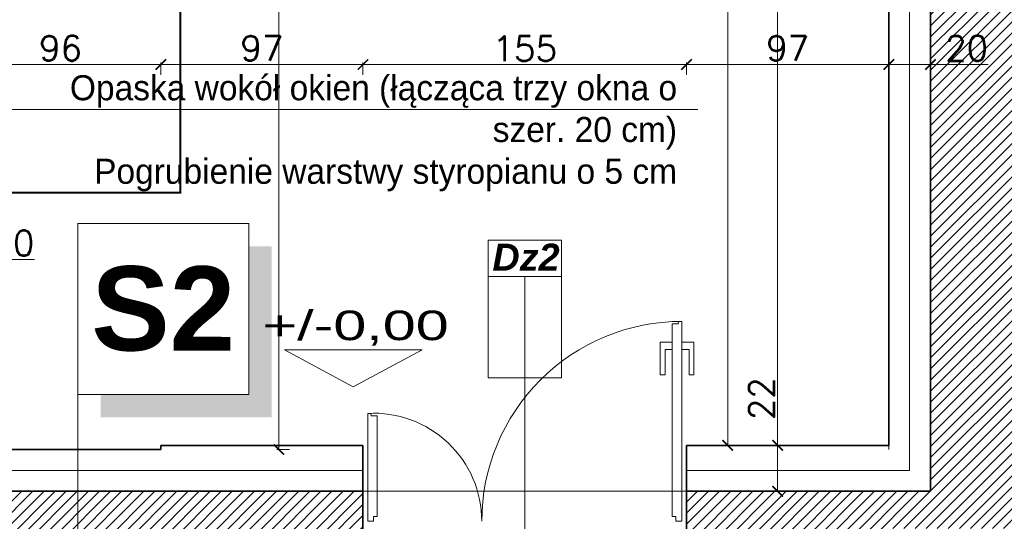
# Model space of a CAD drawing. Header units: millimetres. Extents: x -740 to 33545, y 5178 to 22494.
# Tile 151 of 250: x 10690 to 11162, y 10820 to 11060. Entities that reach past the tile are written whole.
import ezdxf
from ezdxf.lldxf.tags import DXFTag

# ---------------------------------------------------------------- set-up
doc = ezdxf.new("R2010")
doc.units = ezdxf.units.MM
doc.header["$MEASUREMENT"] = 0
doc.layers.get('Defpoints').update_dxf_attribs({"color": 252})
for name, color, linetype, lineweight in [('A_istniejÄ…ce Ĺ›ciany', 252, 'Continuous', 35), ('A_izolacja', 252, 'Continuous', 9), ('A_l.przerywana', 252, 'ICAD_ISO03W100', 9), ('A_okna wymieniane', 252, 'Continuous', 15), ('A_opisy', 252, 'Continuous', 15), ('l.wypeĹ‚nien', 252, 'Continuous', 5), ('linia opisowa', 252, 'Continuous', 9), ('wymiarowanie', 252, 'Continuous', 9)]:
    doc.layers.add(name, color=color, linetype=linetype, lineweight=lineweight)
doc.layers.add('D-opis', color=252, linetype='Continuous')
doc.styles.add('ARIALL', font='GOTHIC.TTF', dxfattribs={"height": 40})
doc.styles.add('PROFILE', font='GOTHIC.TTF', dxfattribs={"width": 0.8})
doc.styles.add('ROMANS', font='romans')
doc.styles.add('styl2', font='simplex.shx')
doc.linetypes.add('BATTING', pattern='A,0.00254,-2.54,[134,ltypeshp.shx,S=2.54,R=0,X=-2.54,Y=0],-5.08,[134,ltypeshp.shx,S=2.54,R=180,X=2.54,Y=0],-2.54', length=10.16254)
tags = doc.linetypes.add('DASH', pattern=[15, 10, -5]).pattern_tags.tags
tags[6:7] = [DXFTag(74, 4), DXFTag(75, 0), DXFTag(340, '0'), DXFTag(46, 0.0), DXFTag(50, 0.0), DXFTag(44, 0.0), DXFTag(45, 0.0)]
tags[4:5] = [DXFTag(74, 4), DXFTag(75, 0), DXFTag(340, '0'), DXFTag(46, 0.0), DXFTag(50, 0.0), DXFTag(44, 0.0), DXFTag(45, 0.0)]
tags = doc.linetypes.add('ICAD_ISO03W100', pattern=[30, 12, -18]).pattern_tags.tags
tags[6:7] = [DXFTag(74, 4), DXFTag(75, 0), DXFTag(340, '0'), DXFTag(46, 1.0), DXFTag(50, 0.0), DXFTag(44, 0.0), DXFTag(45, 0.0)]
tags[4:5] = [DXFTag(74, 4), DXFTag(75, 0), DXFTag(340, '0'), DXFTag(46, 1.0), DXFTag(50, 0.0), DXFTag(44, 0.0), DXFTag(45, 0.0)]
doc.dimstyles.new('Skala 1-50', dxfattribs={"dimtxt": 12, "dimasz": 5, "dimexe": 1, "dimexo": 1, "dimgap": 1.5, "dimtad": 1, "dimdec": 1, "dimrnd": 0.5, "dimtxsty": 'styl2', "dimblk": 'ARCHTICK', "dimcen": 5, "dimadec": 0, "dimazin": 0, "dimtfac": 1, "dimtdec": 1, "dimtmove": 1, "dimatfit": 3, "dimldrblk": 'ARCHTICK', "dimfxl": 0, "dimlwd": -1, "dimlwe": -1, "dimarcsym": 0})

# ---------------------------------------------------------------- blocks, each defined once
blk = doc.blocks.new('_ArchTick')
at = {"color": 0, "linetype": 'ByBlock', "const_width": 0.15}
blk.add_lwpolyline([(-0.5, -0.5), (0.5, 0.5)], dxfattribs=at)
blk = doc.blocks.new('*D1757')
at = {"layer": 'Defpoints', "color": 0}
for p in [(10835.85, 11289.5), (10814.23, 10854.32), (10836.42, 10854.32)]:
    blk.add_point(p, dxfattribs=at)
at = {"layer": 'wymiarowanie', "color": 0}
for p, q in [((10819.23, 11289.5), (10813.23, 11289.5)), ((10814.23, 11289.5), (10814.23, 11109.06)), ((10814.23, 10854.32), (10814.23, 11079.47)), ((10819.23, 10854.32), (10813.23, 10854.32))]:
    blk.add_line(p, q, dxfattribs=at)
at = {"layer": 'wymiarowanie', "color": 0, "xscale": 5, "yscale": 5, "zscale": 5}
for p, rotation in [((10814.23, 11289.5), 90), ((10814.23, 10854.32), 270)]:
    blk.add_blockref('_ArchTick', p, dxfattribs=dict(at, rotation=rotation))
at = {"layer": 'wymiarowanie', "color": 0, "insert": (10806.43, 11094.27), "char_height": 12, "attachment_point": 5, "rotation": 90, "style": 'styl2'}
blk.add_mtext('435', dxfattribs=at)
blk = doc.blocks.new('*D1894')
at = {"layer": 'Defpoints', "color": 0}
for p in [(10661.65, 10945.42), (10641.65, 10859.32), (10661.65, 10859.32)]:
    blk.add_point(p, dxfattribs=at)
at = {"layer": 'wymiarowanie', "color": 0}
for p, q in [((10641.65, 10940.42), (10641.65, 10946.42)), ((10641.65, 10945.42), (10661.65, 10945.42)), ((10661.65, 10940.42), (10661.65, 10946.42)), ((10661.65, 10945.42), (10697.12, 10945.42))]:
    blk.add_line(p, q, dxfattribs=at)
at = {"layer": 'wymiarowanie', "color": 0, "xscale": 5, "yscale": 5, "zscale": 5, "rotation": 180}
blk.add_blockref('_ArchTick', (10641.65, 10945.42), dxfattribs=at)
at = {"layer": 'wymiarowanie', "color": 0, "xscale": 5, "yscale": 5, "zscale": 5}
blk.add_blockref('_ArchTick', (10661.65, 10945.42), dxfattribs=at)
at = {"layer": 'wymiarowanie', "color": 0, "insert": (10686.88, 10953.22), "char_height": 12, "attachment_point": 5, "style": 'styl2'}
blk.add_mtext('20', dxfattribs=at)
blk = doc.blocks.new('*D2109')
at = {"layer": 'Defpoints', "color": 0}
for p in [(11126.25, 11374.5), (11053.02, 10856.32), (11075.36, 10856.32)]:
    blk.add_point(p, dxfattribs=at)
at = {"layer": 'wymiarowanie', "color": 0}
for p, q in [((11058.02, 11374.5), (11052.02, 11374.5)), ((11053.02, 11374.5), (11053.02, 10856.32)), ((11058.02, 10856.32), (11052.02, 10856.32))]:
    blk.add_line(p, q, dxfattribs=at)
at = {"layer": 'wymiarowanie', "color": 0, "xscale": 5, "yscale": 5, "zscale": 5}
for p, rotation in [((11053.02, 11374.5), 90), ((11053.02, 10856.32), 270)]:
    blk.add_blockref('_ArchTick', p, dxfattribs=dict(at, rotation=rotation))
at = {"layer": 'wymiarowanie', "color": 0, "insert": (11045.22, 11115.41), "char_height": 12, "attachment_point": 5, "rotation": 90, "style": 'styl2'}
blk.add_mtext('518', dxfattribs=at)
blk = doc.blocks.new('*D2110')
at = {"layer": 'Defpoints', "color": 0}
for p in [(11075.36, 10856.32), (11053.02, 10834.32), (11076.79, 10834.32)]:
    blk.add_point(p, dxfattribs=at)
at = {"layer": 'wymiarowanie', "color": 0}
for p, q in [((11053.02, 10856.32), (11053.02, 10888.9)), ((11058.02, 10856.32), (11052.02, 10856.32)), ((11053.02, 10856.32), (11053.02, 10834.32)), ((11058.02, 10834.32), (11052.02, 10834.32))]:
    blk.add_line(p, q, dxfattribs=at)
at = {"layer": 'wymiarowanie', "color": 0, "xscale": 5, "yscale": 5, "zscale": 5}
for p, rotation in [((11053.02, 10856.32), 90), ((11053.02, 10834.32), 270)]:
    blk.add_blockref('_ArchTick', p, dxfattribs=dict(at, rotation=rotation))
at = {"layer": 'wymiarowanie', "color": 0, "insert": (11045.37, 10878.7), "char_height": 12, "attachment_point": 5, "rotation": 90, "style": 'styl2'}
blk.add_mtext('22', dxfattribs=at)
blk = doc.blocks.new('*D2111')
at = {"layer": 'Defpoints', "color": 0}
for p in [(11029.13, 11394.5), (11075.36, 11394.5), (11075.36, 10856.32)]:
    blk.add_point(p, dxfattribs=at)
at = {"layer": 'wymiarowanie', "color": 0}
for p, q in [((11034.13, 11394.5), (11028.13, 11394.5)), ((11029.13, 10856.32), (11029.13, 11394.5)), ((11034.13, 10856.32), (11028.13, 10856.32))]:
    blk.add_line(p, q, dxfattribs=at)
at = {"layer": 'wymiarowanie', "color": 0, "xscale": 5, "yscale": 5, "zscale": 5}
for p, rotation in [((11029.13, 11394.5), 90), ((11029.13, 10856.32), 270)]:
    blk.add_blockref('_ArchTick', p, dxfattribs=dict(at, rotation=rotation))
at = {"layer": 'wymiarowanie', "color": 0, "insert": (11021.33, 11125.41), "char_height": 12, "attachment_point": 5, "rotation": 90, "style": 'styl2'}
blk.add_mtext('538', dxfattribs=at)
blk = doc.blocks.new('*D2119')
at = {"layer": 'Defpoints', "color": 0}
for p in [(10757.63, 11038.75), (10661.65, 10859.32), (10757.63, 10856.32)]:
    blk.add_point(p, dxfattribs=at)
at = {"layer": 'wymiarowanie', "color": 0}
for p, q in [((10661.65, 11033.75), (10661.65, 11039.75)), ((10661.65, 11038.75), (10757.63, 11038.75)), ((10757.63, 11033.75), (10757.63, 11039.75))]:
    blk.add_line(p, q, dxfattribs=at)
at = {"layer": 'wymiarowanie', "color": 0, "xscale": 5, "yscale": 5, "zscale": 5, "rotation": 180}
blk.add_blockref('_ArchTick', (10661.65, 11038.75), dxfattribs=at)
at = {"layer": 'wymiarowanie', "color": 0, "xscale": 5, "yscale": 5, "zscale": 5}
blk.add_blockref('_ArchTick', (10757.63, 11038.75), dxfattribs=at)
at = {"layer": 'wymiarowanie', "color": 0, "insert": (10709.64, 11046.55), "char_height": 12, "attachment_point": 5, "style": 'styl2'}
blk.add_mtext('96', dxfattribs=at)
blk = doc.blocks.new('*D2120')
at = {"layer": 'Defpoints', "color": 0}
for p in [(10854.47, 11038.75), (10757.63, 10856.32), (10854.47, 10856.32)]:
    blk.add_point(p, dxfattribs=at)
at = {"layer": 'wymiarowanie', "color": 0}
for p, q in [((10757.63, 11033.75), (10757.63, 11039.75)), ((10757.63, 11038.75), (10854.47, 11038.75)), ((10854.47, 11033.75), (10854.47, 11039.75))]:
    blk.add_line(p, q, dxfattribs=at)
at = {"layer": 'wymiarowanie', "color": 0, "xscale": 5, "yscale": 5, "zscale": 5, "rotation": 180}
blk.add_blockref('_ArchTick', (10757.63, 11038.75), dxfattribs=at)
at = {"layer": 'wymiarowanie', "color": 0, "xscale": 5, "yscale": 5, "zscale": 5}
blk.add_blockref('_ArchTick', (10854.47, 11038.75), dxfattribs=at)
at = {"layer": 'wymiarowanie', "color": 0, "insert": (10806.05, 11046.55), "char_height": 12, "attachment_point": 5, "style": 'styl2'}
blk.add_mtext('97', dxfattribs=at)
blk = doc.blocks.new('*D2121')
at = {"layer": 'Defpoints', "color": 0}
for p in [(11009.41, 11038.75), (10854.47, 10856.32), (11009.41, 10856.32)]:
    blk.add_point(p, dxfattribs=at)
at = {"layer": 'wymiarowanie', "color": 0}
for p, q in [((10854.47, 11033.75), (10854.47, 11039.75)), ((10854.47, 11038.75), (11009.41, 11038.75)), ((11009.41, 11033.75), (11009.41, 11039.75))]:
    blk.add_line(p, q, dxfattribs=at)
at = {"layer": 'wymiarowanie', "color": 0, "xscale": 5, "yscale": 5, "zscale": 5, "rotation": 180}
blk.add_blockref('_ArchTick', (10854.47, 11038.75), dxfattribs=at)
at = {"layer": 'wymiarowanie', "color": 0, "xscale": 5, "yscale": 5, "zscale": 5}
blk.add_blockref('_ArchTick', (11009.41, 11038.75), dxfattribs=at)
at = {"layer": 'wymiarowanie', "color": 0, "insert": (10931.94, 11046.4), "char_height": 12, "attachment_point": 5, "style": 'styl2'}
blk.add_mtext('155', dxfattribs=at)
blk = doc.blocks.new('*D2122')
at = {"layer": 'Defpoints', "color": 0}
for p in [(11106.25, 11038.75), (11009.41, 10856.32), (11106.25, 10856.32)]:
    blk.add_point(p, dxfattribs=at)
at = {"layer": 'wymiarowanie', "color": 0}
for p, q in [((11009.41, 11033.75), (11009.41, 11039.75)), ((11009.41, 11038.75), (11106.25, 11038.75)), ((11106.25, 11033.75), (11106.25, 11039.75))]:
    blk.add_line(p, q, dxfattribs=at)
at = {"layer": 'wymiarowanie', "color": 0, "xscale": 5, "yscale": 5, "zscale": 5, "rotation": 180}
blk.add_blockref('_ArchTick', (11009.41, 11038.75), dxfattribs=at)
at = {"layer": 'wymiarowanie', "color": 0, "xscale": 5, "yscale": 5, "zscale": 5}
blk.add_blockref('_ArchTick', (11106.25, 11038.75), dxfattribs=at)
at = {"layer": 'wymiarowanie', "color": 0, "insert": (11057.83, 11046.55), "char_height": 12, "attachment_point": 5, "style": 'styl2'}
blk.add_mtext('97', dxfattribs=at)
blk = doc.blocks.new('*D2123')
at = {"layer": 'Defpoints', "color": 0}
for p in [(11126.25, 11038.75), (11126.25, 11020.89), (11106.25, 10856.32)]:
    blk.add_point(p, dxfattribs=at)
at = {"layer": 'wymiarowanie', "color": 0}
for p, q in [((11106.25, 11033.75), (11106.25, 11039.75)), ((11106.25, 11038.75), (11126.25, 11038.75)), ((11126.25, 11033.75), (11126.25, 11039.75)), ((11126.25, 11038.75), (11153.77, 11038.75))]:
    blk.add_line(p, q, dxfattribs=at)
at = {"layer": 'wymiarowanie', "color": 0, "xscale": 5, "yscale": 5, "zscale": 5, "rotation": 180}
blk.add_blockref('_ArchTick', (11106.25, 11038.75), dxfattribs=at)
at = {"layer": 'wymiarowanie', "color": 0, "xscale": 5, "yscale": 5, "zscale": 5}
blk.add_blockref('_ArchTick', (11126.25, 11038.75), dxfattribs=at)
at = {"layer": 'wymiarowanie', "color": 0, "insert": (11143.54, 11046.55), "char_height": 12, "attachment_point": 5, "style": 'styl2'}
blk.add_mtext('20', dxfattribs=at)

msp = doc.modelspace()

# ---------------------------------------------------------------- hatches: boundary and pattern name
at = {"layer": 'l.wypeĹ‚nien'}
h = msp.add_hatch(dxfattribs=at)
h.set_pattern_fill('ANSI31', color=256, scale=30, style=0)
h.paths.add_polyline_path([(11009.41, 10808.08), (11009.41, 10791.99), (11103.57, 10791.99), (11103.57, 10816.54), (11178.57, 10816.54), (11178.57, 10791.99), (11191.45, 10791.99), (11191.45, 10834.32), (11169.43, 10834.32), (11169.43, 11134.32), (11169.43, 11331.32), (11249.87, 11331.32), (11249.87, 11346.56), (11249.87, 11358.41), (11249.87, 11374.5), (11169.43, 11374.5), (11126.25, 11374.5), (11126.25, 11134.32), (11126.25, 10834.32), (11009.41, 10834.32), (11009.41, 10819.93)])
h.paths.add_polyline_path([(11404.81, 11374.5), (11404.81, 11331.32), (11602.93, 11331.32), (11602.93, 11374.5)])
h.paths.add_polyline_path([(10316.23, 10791.99), (10406.43, 10791.99), (10425.43, 10791.99), (10444.43, 10791.99), (10463.43, 10791.99), (10488.71, 10791.99), (10488.71, 10808.08), (10488.71, 10819.93), (10488.71, 10834.32), (10316.23, 10834.32)])
h.paths.add_polyline_path([(10717.86, 10791.99), (10854.47, 10791.99), (10854.47, 10834.32), (10717.86, 10834.32)])
h.paths.add_polyline_path([(10643.65, 10834.32), (10643.65, 10819.93), (10643.65, 10808.08), (10643.65, 10791.99), (10717.86, 10791.99), (10717.86, 10834.32)])
h.paths.add_polyline_path([(11757.87, 11374.5), (11757.87, 11331.32), (11799.42, 11331.32), (11799.42, 11374.5)])
h.paths.add_polyline_path([(10280.43, 10834.32), (10280.43, 10791.99), (10316.23, 10791.99), (10316.23, 10834.32)])
at = {"layer": 'linia opisowa'}
msp.add_hatch(color=256, dxfattribs=at).paths.add_polyline_path([(10810.72, 10951.66), (10799.8, 10951.66), (10799.8, 10880.65), (10728.79, 10880.65), (10728.79, 10869.73), (10810.72, 10869.73)])

# ---------------------------------------------------------------- linework, layer by layer
at = {"layer": 'A_istniejÄ…ce Ĺ›ciany'}
for points in [[(11126.25, 11134.32), (11126.25, 10834.32)], [(10854.47, 10834.32), (10643.65, 10834.32)], [(10854.47, 10791.99), (10854.47, 10834.32)], [(11126.25, 10834.32), (11009.41, 10834.32)], [(11009.41, 10834.32), (11009.41, 10791.99)], [(11009.41, 10834.32), (11009.41, 10819.93)]]:
    msp.add_lwpolyline(points, dxfattribs=at)
at = {"layer": 'A_izolacja', "lineweight": 35}
for p, q in [((10757.63, 10856.32), (10757.63, 10854.32)), ((10854.47, 10834.32), (10854.47, 10856.32)), ((11009.41, 10834.32), (11009.41, 10856.32))]:
    msp.add_line(p, q, dxfattribs=at)
at = {"layer": 'A_izolacja', "linetype": 'BATTING', "ltscale": 0.1}
for points in [[(11116.25, 11134.32), (11116.25, 10844.32), (11009.41, 10844.32)], [(10854.47, 10844.32), (10641.65, 10844.32)]]:
    msp.add_lwpolyline(points, dxfattribs=at)
at = {"layer": 'A_izolacja', "lineweight": 35}
for points in [[(11106.25, 11134.32), (11106.25, 10856.32), (11009.41, 10856.32)], [(10757.63, 10854.32), (10661.65, 10854.32)], [(10854.47, 10856.32), (10757.63, 10856.32)], [(11009.41, 10856.32), (11106.25, 10856.32)]]:
    msp.add_lwpolyline(points, dxfattribs=at)
at = {"layer": 'A_l.przerywana', "ltscale": 0.3}
msp.add_lwpolyline([(10854.47, 10834.32), (11009.41, 10834.32)], dxfattribs=at)
at = {"layer": 'A_okna wymieniane', "lineweight": 9}
for points in [[(11004.33, 10819.93), (11007.12, 10819.93), (11007.12, 10915.7), (11005.61, 10915.69), (11005.43, 10914.54), (11002.59, 10914.54), (11002.59, 10822.23), (11004.33, 10822.23), (11004.33, 10819.93)], [(10859.55, 10819.93), (10856.77, 10819.93), (10856.77, 10871.65), (10858.27, 10871.64), (10858.45, 10870.49), (10861.29, 10870.49), (10861.29, 10822.23), (10859.55, 10822.23), (10859.55, 10819.93)]]:
    msp.add_lwpolyline(points, dxfattribs=at)
at = {"layer": 'A_okna wymieniane'}
for points in [[(11002.59, 10905.78), (10996.79, 10905.78), (10996.79, 10890.12), (10999.11, 10890.12), (10999.11, 10902.3), (11002.59, 10902.3)], [(11007.12, 10905.78), (11012.92, 10905.78), (11012.92, 10890.12), (11010.6, 10890.12), (11010.6, 10902.3), (11007.12, 10902.3)]]:
    msp.add_lwpolyline(points, dxfattribs=at)
at = {"layer": 'A_okna wymieniane', "linetype": 'ICAD_ISO03W100', "lineweight": 13, "ltscale": 0.3}
msp.add_arc((11007.12, 10819.93), 95.77, 89.9469, 179.9997, dxfattribs=at)
at = {"layer": 'A_okna wymieniane', "linetype": 'ICAD_ISO03W100', "ltscale": 0.3}
msp.add_arc((10859.55, 10819.93), 51.8, 0.0007, 93.0821, dxfattribs=at)
at = {"layer": 'A_opisy'}
msp.add_line((10931.94, 10888.71), (10931.94, 10784.45), dxfattribs=at)
at = {"layer": 'A_opisy', "ltscale": 0.3}
for points in [[(10949.47, 10954.67), (10949.47, 10937.15), (10914.41, 10937.15), (10914.41, 10954.67)], [(10914.41, 10888.71), (10914.41, 10937.15), (10931.94, 10937.15), (10931.94, 10888.71)], [(10931.94, 10888.71), (10931.94, 10937.15), (10949.47, 10937.15), (10949.47, 10888.71)]]:
    msp.add_lwpolyline(points, close=True, dxfattribs=at)
at = {"layer": 'D-opis', "linetype": 'DASH', "ltscale": 2.5}
msp.add_line((10316.23, 10977.35), (10766.95, 10977.35), dxfattribs=at)
at = {"layer": 'linia opisowa'}
for points in [[(10717.86, 10880.65), (10799.8, 10880.65), (10799.8, 10962.59), (10717.86, 10962.59), (10717.86, 10880.65)], [(10717.86, 10931.91), (10717.86, 10791.99)]]:
    msp.add_lwpolyline(points, dxfattribs=at)
at = {"layer": 'wymiarowanie'}
for p, q in [((11014.78, 11017.27), (10654.04, 11017.27)), ((11106.25, 10856.32), (11106.25, 10854.32))]:
    msp.add_line(p, q, dxfattribs=at)
at = {"layer": 'wymiarowanie', "linetype": 'DASH', "ltscale": 2.5, "const_width": 1}
msp.add_lwpolyline([(10316.23, 10977.35), (10766.95, 10977.35), (10766.95, 11578.73)], dxfattribs=at)
at = {"layer": 'wymiarowanie', "linetype": 'ByBlock'}
msp.add_lwpolyline([(10849.78, 10884.39), (10882.74, 10902.12), (10816.83, 10902.12)], close=True, dxfattribs=at)

# ---------------------------------------------------------------- texts
at = {"layer": 'A_opisy', "ltscale": 0.3, "insert": (10916.43, 10952.94), "char_height": 12.96, "width": 109.7533, "attachment_point": 1, "rotation": 0, "style": 'ARIALL'}
msp.add_mtext('{\\fArial|b1|i1|c238|p34;Dz2}', dxfattribs=at)
at = {"layer": 'linia opisowa', "insert": (10758.83, 10921.62), "char_height": 40.3278, "width": 2301.0392, "attachment_point": 5, "rotation": 359.8931}
msp.add_mtext('{\\fArial|b1|i0|c238|p34;S2}', dxfattribs=at)
at = {"layer": 'wymiarowanie', "style": 'PROFILE', "width": 1.5}
msp.add_text('+/-0,00', height=14.149, dxfattribs=at).set_placement((10806.37, 10906.72))
at = {"layer": 'wymiarowanie', "linetype": 'Continuous', "insert": (11004.87, 11033.62), "char_height": 12, "width": 327.6277, "attachment_point": 3, "style": 'ROMANS'}
msp.add_mtext('{\\fCentury Gothic|b0|i0|c238|p0;Opaska wokół okien (łącząca trzy okna }{\\fCentury Gothic|b0|i0|c238|p0;o szer. 20 cm)}\\P{\\fCentury Gothic|b0|i0|c238|p0;Pogrubienie warstwy styropianu o 5 cm }', dxfattribs=at)

# ---------------------------------------------------------------- dimensions: what is measured, and where the dimension line sits
at = {"layer": 'wymiarowanie'}
for base, p1, p2, picture, middle in [((11029.13, 11394.5), (11075.36, 10856.32), (11075.36, 11394.5), '*D2111', (11021.33, 11125.41)), ((11053.02, 10856.32), (11126.25, 11374.5), (11075.36, 10856.32), '*D2109', (11045.22, 11115.41))]:
    dim = msp.add_linear_dim(base=base, p1=p1, p2=p2, angle=90, dimstyle='Skala 1-50', dxfattribs=at)
    dim.commit()
    dim.dimension.update_dxf_attribs({"geometry": picture, "text_midpoint": middle})
for base, p1, p2, picture, middle in [((10814.23, 10854.32), (10835.85, 11289.5), (10836.42, 10854.32), '*D1757', (10814.23, 11094.27)), ((11053.02, 10834.32), (11075.36, 10856.32), (11076.79, 10834.32), '*D2110', (11053.02, 10878.7))]:
    dim = msp.add_linear_dim(base=base, p1=p1, p2=p2, angle=90, dimstyle='Skala 1-50', dxfattribs=at)
    dim.commit()
    dim.dimension.update_dxf_attribs({"geometry": picture, "text_midpoint": middle, "dimtype": 160})
for base, p1, p2, picture, middle in [((10757.63, 11038.75), (10661.65, 10859.32), (10757.63, 10856.32), '*D2119', (10709.64, 11046.55)), ((10854.47, 11038.75), (10757.63, 10856.32), (10854.47, 10856.32), '*D2120', (10806.05, 11046.55)), ((11009.41, 11038.75), (10854.47, 10856.32), (11009.41, 10856.32), '*D2121', (10931.94, 11046.4)), ((11106.25, 11038.75), (11009.41, 10856.32), (11106.25, 10856.32), '*D2122', (11057.83, 11046.55))]:
    dim = msp.add_linear_dim(base=base, p1=p1, p2=p2, dimstyle='Skala 1-50', dxfattribs=at)
    dim.commit()
    dim.dimension.update_dxf_attribs({"geometry": picture, "text_midpoint": middle})
for base, p1, p2, picture, middle in [((11126.25, 11038.75), (11106.25, 10856.32), (11126.25, 11020.89), '*D2123', (11143.54, 11039.15)), ((10661.65, 10945.42), (10641.65, 10859.32), (10661.65, 10859.32), '*D1894', (10686.88, 10945.42))]:
    dim = msp.add_linear_dim(base=base, p1=p1, p2=p2, dimstyle='Skala 1-50', dxfattribs=at)
    dim.commit()
    dim.dimension.update_dxf_attribs({"geometry": picture, "text_midpoint": middle, "dimtype": 160})

doc.saveas('drawing.dxf')
